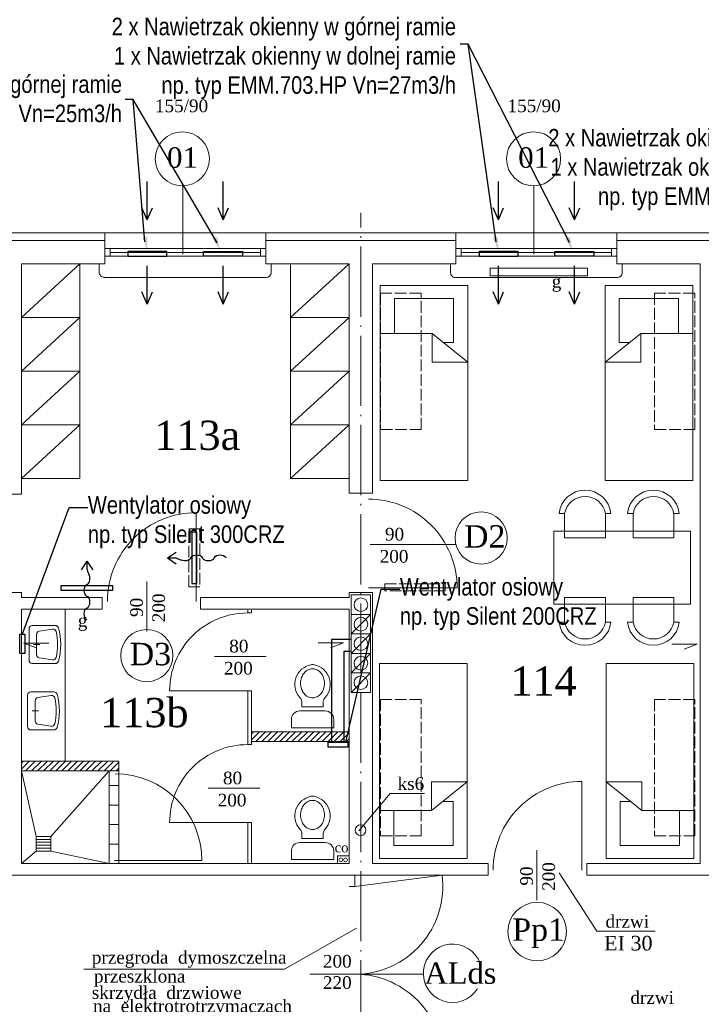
# Model space of a CAD drawing. Extents: x -26247 to 57310, y -7736 to 23659.
# Tile 8 of 15: x 19289 to 19987, y 9626 to 10636. Entities that reach past the tile are written whole.
import ezdxf
from ezdxf import colors
from ezdxf.entities.mleader import LeaderData, LeaderLine
from ezdxf.math import Vec2, Vec3

# ---------------------------------------------------------------- set-up
doc = ezdxf.new("R2010")
doc.units = 0
doc.header["$MEASUREMENT"] = 0
doc.linetypes.add('xref_PW-etapII$0$ACAD_ISO02W100', pattern=[15, 12, -3])
doc.linetypes.add('xref_PW-etapII$0$ACAD_ISO04W100', pattern=[30.5, 24, -3, 0.5, -3])
doc.layers.get('0').update_dxf_attribs({"color": 8, "linetype": 'CONTINUOUS'})
for name, color, linetype, lineweight in [('#2DL_SYM', 250, 'CONTINUOUS', 30), ('#Nawiew', 250, 'CONTINUOUS', 30), ('xref_PW-etapII$0$CIENKIE', 8, 'CONTINUOUS', 9), ('xref_PW-etapII$0$NAPIS', 8, 'CONTINUOUS', 9), ('xref_PW-etapII$0$OSIE', 8, 'xref_PW-etapII$0$ACAD_ISO04W100', 9), ('xref_PW-etapII$0$PRZERYW', 8, 'xref_PW-etapII$0$ACAD_ISO02W100', 9), ('xref_PW-etapII$0$SCIANY', 8, 'CONTINUOUS', 9), ('xref_PW-etapII$0$urzadzenia', 8, 'CONTINUOUS', 9), ('xref_PW-etapII$0$URZĄDZENIA', 8, 'CONTINUOUS', 9)]:
    doc.layers.add(name, color=color, linetype=linetype, lineweight=lineweight)
for name, color, linetype in [('#KS OPIS', 7, 'CONTINUOUS'), ('#WM_Tabelka pom', 7, 'CONTINUOUS'), ('CIENKIE', 8, 'CONTINUOUS')]:
    doc.layers.add(name, color=color, linetype=linetype)
doc.styles.get("Standard").update_dxf_attribs({"font": 'arial.ttf'})
doc.styles.add('xref_PW-etapII$0$NEWROMAN', font='TIMES.TTF')

# ---------------------------------------------------------------- blocks, each defined once
blk = doc.blocks.new('CPLS_455')
at = {"lineweight": 30}
for p, q in [((-0.4961523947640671, 0.008079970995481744), (-0.5, 1.13686837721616e-13)), ((-0.3038476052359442, 0.008079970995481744), (-0.2961523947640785, -0.008079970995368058)), ((-0.09615239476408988, 0.008079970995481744), (-0.1038476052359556, -0.008079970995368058)), ((0.09615239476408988, 0.008079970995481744), (0.1038476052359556, -0.008079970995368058)), ((0.5, 1.13686837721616e-13), (0.3500000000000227, 0.1000000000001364)), ((0.5, 1.13686837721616e-13), (0.3500000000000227, -0.09999999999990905)), ((0.5, 1.13686837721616e-13), (0.3710277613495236, 1.13686837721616e-13)), ((0.3307530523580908, -0.008468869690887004), (0.2591373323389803, -0.03998057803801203))]:
    blk.add_line(p, q, dxfattribs=at)
blk.add_arc((0.3710277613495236, -0.09999999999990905), 0.09999999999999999, 90, 113.7500250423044, dxfattribs=at)
for centre, major_axis, ratio, start_param, end_param in [((-0.3999999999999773, -0.00840329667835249), (-0.09999999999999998, 0), 0.5999999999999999, 3.419892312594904, 6.004885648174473), ((0, -0.00840329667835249), (-0.09999999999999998, 0), 0.6000000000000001, 3.419892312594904, 6.004885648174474), ((-0.1999999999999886, 0.008403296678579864), (0.09999999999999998, 9.999999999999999e-17), 0.6, 3.419892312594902, 6.004885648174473), ((0.1999999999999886, 0.008403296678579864), (0.09999999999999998, 0), 0.6000000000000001, 3.419892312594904, 5.345149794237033)]:
    blk.add_ellipse(centre, major_axis=major_axis, ratio=ratio, start_param=start_param, end_param=end_param, dxfattribs=at)
blk = doc.blocks.new('xref_PW-etapII$0$R056')
for p, q in [((-0.3320547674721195, 0.9984149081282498), (0.334611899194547, 0.9984149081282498)), ((-0.3320547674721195, 0.8650815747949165), (-0.3320547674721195, 0.9984149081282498)), ((0.334611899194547, 0.9984149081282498), (0.3346118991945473, 0.8650815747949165)), ((0.201278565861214, 0.731748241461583), (-0.1987214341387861, 0.731748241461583)), ((-0.1653881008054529, 0.6702006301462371), (0.001278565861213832, 0.6702006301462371)), ((-0.1653881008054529, 0.6702006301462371), (-0.1653881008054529, 0.6074354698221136)), ((0.1679452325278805, 0.6702006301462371), (0.001278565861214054, 0.6702006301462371)), ((0.1679452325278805, 0.6702006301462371), (0.1679452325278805, 0.6074354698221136))]:
    blk.add_line(p, q)
blk.add_lwpolyline([(0.001278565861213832, 0.06658816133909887, 0.1175142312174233), (0.07149093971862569, 0.0833211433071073, 0.104443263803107), (0.134659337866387, 0.1339908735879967, 0.09007089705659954), (0.1750442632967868, 0.2067066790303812, 0.08201000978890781), (0.1899074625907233, 0.296715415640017, 0.08201000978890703), (0.1750442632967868, 0.3867241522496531, 0.0900708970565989), (0.134659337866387, 0.4594399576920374, 0.1044432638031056), (0.07149093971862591, 0.510109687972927, 0.1175142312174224), (0.001278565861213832, 0.5268426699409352, 0.1175142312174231), (-0.06893380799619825, 0.5101096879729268, 0.1044432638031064), (-0.1321022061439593, 0.4594399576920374, 0.09007089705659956), (-0.1724871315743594, 0.3867241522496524, 0.08201000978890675), (-0.1873503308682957, 0.296715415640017, 0.08201000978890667), (-0.1724871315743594, 0.2067066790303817, 0.0900708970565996), (-0.1321022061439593, 0.1339908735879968, 0.1044432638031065), (-0.06893380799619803, 0.0833211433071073, 0.1175142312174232)], format="xyb", close=True)
for centre, radius, start, end in [((-0.1987214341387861, 0.8650815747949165), 0.1333333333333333, 180, 270), ((0.201278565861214, 0.8650815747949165), 0.1333333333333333, 270, 0), ((0.0377247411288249, 0.3112250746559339), 0.3149262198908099, 138.6390039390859, 258.4219483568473), ((-0.2987214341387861, 0.6074354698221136), 0.1333333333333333, 318.6390039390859, 0), ((-0.03516760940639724, 0.3112250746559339), 0.3149262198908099, 281.5780516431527, 41.36099606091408), ((0.3012785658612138, 0.6074354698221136), 0.1333333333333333, 180, 221.3609960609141), ((0.001278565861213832, 0.133327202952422), 0.1333333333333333, 258.4219483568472, 281.5780516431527)]:
    blk.add_arc(centre, radius, start, end)
blk = doc.blocks.new('xref_PW-etapII$0$R053')
for p, q in [((0, 0.6082824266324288), (0, 0)), ((0.9166666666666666, 0.6916157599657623), (0.08333333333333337, 0.6916157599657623)), ((0.5, 0.5749490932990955), (0.5, 0.4082824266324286)), ((0.9999999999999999, -1.665334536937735e-16), (0.9999999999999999, 0.6082824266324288)), ((0.09487853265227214, 0.07453731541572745), (0.1485485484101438, 0.4210379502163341)), ((0.7691001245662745, 0.4916157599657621), (0.2308998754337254, 0.4916157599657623)), ((0.9051214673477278, 0.07453731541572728), (0.8514514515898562, 0.4210379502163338))]:
    blk.add_line(p, q)
for centre, radius, start, end in [((0.08333333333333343, 0.6082824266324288), 0.08333333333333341, 90.00000000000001, 180), ((0.9166666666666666, 0.6082824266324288), 0.08333333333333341, 0, 90), ((0.2308998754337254, 0.4082824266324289), 0.08333333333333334, 90, 171.1953358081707), ((0.7691001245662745, 0.4082824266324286), 0.08333333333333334, 8.80466419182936, 90), ((0.08333333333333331, 0), 0.08333333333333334, 180, 254.0470482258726), ((0.1772298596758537, 0.0617817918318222), 0.08333333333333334, 171.1953358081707, 256.979782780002), ((0.8227701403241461, 0.06178179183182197), 0.08333333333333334, 283.0202172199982, 8.804664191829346), ((0.5, 1.457605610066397), 1.599323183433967, 254.0470482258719, 285.9529517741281), ((0.5, 1.457605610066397), 1.515989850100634, 256.9797827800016, 283.0202172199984), ((0.9166666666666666, -1.665334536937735e-16), 0.08333333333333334, 285.9529517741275, 0)]:
    blk.add_arc(centre, radius, start, end)
blk = doc.blocks.new('xref_PW-etapII$0$A$C783649DA')
at = {"layer": 'xref_PW-etapII$0$CIENKIE', "ltscale": 3}
for p in [(-1012.974080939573, 343.4299717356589), (-945.5209049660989, 381.7142331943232)]:
    blk.add_line(p, (-980.9509778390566, 381.7142331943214), dxfattribs=at)
blk.add_circle((-1011.149036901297, 344.170541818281), 5.5, dxfattribs=at)
at = {"layer": 'xref_PW-etapII$0$NAPIS', "lineweight": 25, "ltscale": 3, "style": 'xref_PW-etapII$0$NEWROMAN'}
blk.add_text('ks6', height=13, dxfattribs=at).set_placement((-973.2262044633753, 385.4185699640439))
blk = doc.blocks.new('xref_PW-etapII')
at = {"layer": 'xref_PW-etapII$0$urzadzenia', "ltscale": 3}
h = blk.add_hatch(dxfattribs=at)
h.set_pattern_fill('ANSI31', color=256, scale=35, style=0)
h.set_pattern_definition([(45, (13922.01909676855, 5982.194754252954), (-3.093592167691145, 3.093592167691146), [])])
h.paths.add_polyline_path([(41439.30064004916, 15759.80888814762), (41439.30064004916, 15749.80888814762), (41539.30064004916, 15749.80888814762), (41539.30064004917, 15759.80888814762)])
h = blk.add_hatch(dxfattribs=at)
h.set_pattern_fill('ANSI31', color=256, scale=35, style=0)
h.set_pattern_definition([(45, (29154.02808259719, 14057.41620198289), (-3.093592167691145, 3.093592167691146), [])])
h.paths.add_polyline_path([(41203.30064004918, 15729.80888814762), (41203.30064004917, 15719.80888814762), (41303.30064004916, 15719.80888814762), (41303.30064004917, 15729.80888814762)])
at = {"layer": 'xref_PW-etapII$0$CIENKIE', "color": 8, "ltscale": 3}
for p, q in [((41368.80064004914, 16249.80888814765), (41368.80064004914, 16319.88765112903)), ((41728.80064004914, 16249.80888814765), (41728.80064004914, 16319.88765112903)), ((41286.30064004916, 16271.80888814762), (41456.30064004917, 16271.80888814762)), ((41646.30064004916, 16271.80888814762), (41816.30064004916, 16271.80888814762)), ((41093.80064004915, 16263.80888814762), (41288.80064004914, 16263.80888814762)), ((41453.80064004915, 16263.80888814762), (41648.80064004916, 16263.80888814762)), ((41813.80064004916, 16263.80888814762), (42008.80064004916, 16263.80888814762)), ((41288.80064004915, 16255.67033162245), (41453.80064004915, 16255.67033162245)), ((41294.30064004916, 16255.67033162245), (41294.30064004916, 16247.67033162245)), ((41294.30064004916, 16251.67033162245), (41448.30064004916, 16251.67033162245)), ((41448.30064004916, 16255.67033162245), (41448.30064004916, 16247.67033162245)), ((41648.80064004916, 16255.67033162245), (41813.80064004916, 16255.67033162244)), ((41654.30064004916, 16255.67033162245), (41654.30064004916, 16247.67033162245)), ((41654.30064004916, 16251.67033162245), (41808.30064004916, 16251.67033162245)), ((41808.30064004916, 16255.67033162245), (41808.30064004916, 16247.67033162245)), ((41283.09293115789, 16240.23103689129), (41283.09293115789, 16231.23103689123)), ((41288.80064004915, 16247.67033162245), (41453.80064004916, 16247.67033162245)), ((41459.30064004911, 16239.808888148), (41459.30064004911, 16230.80888814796)), ((41643.30064004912, 16239.80888814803), (41643.30064004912, 16230.80888814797)), ((41648.80064004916, 16247.67033162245), (41813.80064004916, 16247.67033162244)), ((41819.30064004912, 16239.80888814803), (41819.30064004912, 16230.80888814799)), ((41454.30064004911, 16225.80888814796), (41288.30064004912, 16225.80888814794)), ((41814.30064004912, 16225.80888814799), (41648.30064004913, 16225.80888814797)), ((41382.51185525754, 15893.6977401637), (41382.51185525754, 15984.6977401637)), ((41560.95774858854, 15952.03100989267), (41648.6699212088, 15952.03100989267)), ((41331.96178454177, 15862.65908648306), (41331.96178454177, 15913.92761009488)), ((41559.00182077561, 15907.61563659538), (41650.00182077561, 15907.61563659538)), ((41541.30064004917, 15860.29735957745), (41561.30064004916, 15880.29735957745)), ((41541.30064004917, 15840.29735957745), (41561.30064004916, 15860.29735957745)), ((41205.35602511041, 15850.98370120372), (41218.75246862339, 15846.05133380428)), ((41231.44387462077, 15850.98370120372), (41205.35602511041, 15850.98370120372)), ((41507.58807822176, 15851.048121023), (41533.67592773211, 15851.048121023)), ((41533.67592773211, 15851.048121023), (41520.27948421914, 15846.11575362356)), ((41869.98846130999, 15849.69648669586), (41896.07631082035, 15849.69648669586)), ((41896.07631082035, 15849.69648669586), (41882.67986730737, 15844.76411929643)), ((41401.33665266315, 15837.22540022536), (41454.25050493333, 15837.22540022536)), ((41541.30064004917, 15820.29735957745), (41561.30064004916, 15840.29735957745)), ((41541.30064004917, 15800.29735957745), (41561.30064004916, 15820.29735957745)), ((41777.96412192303, 15618.10055725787), (41777.96412192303, 15709.10055725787)), ((41394.89505838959, 15702.00937144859), (41447.80891065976, 15702.00937144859)), ((41731.73711234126, 15587.09565592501), (41731.73711234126, 15638.36417953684)), ((41527.30064004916, 15632.80888814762), (41539.30064004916, 15632.80888814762)), ((41527.30064004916, 15632.80888814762), (41527.30064004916, 15624.80888814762)), ((41545.30064004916, 15601.30888814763), (41634.56289410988, 15612.80888814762)), ((41545.30064004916, 15601.30888814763), (41545.30064004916, 15612.80888814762)), ((41793.37479400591, 15555.27409156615), (41754.57801324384, 15615.13296375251)), ((41539.30064004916, 15601.30888814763), (41545.30064004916, 15601.30888814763)), ((41472.94141522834, 15516.54331079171), (41546.77009422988, 15558.53327246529)), ((41853.11497855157, 15555.27409156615), (41793.37479400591, 15555.27409156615)), ((41472.94141522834, 15516.54331079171), (41267.45918454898, 15516.54331079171)), ((41498.84887305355, 15511.30888814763), (41615.38324066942, 15511.30888814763))]:
    blk.add_line(p, q, dxfattribs=at)
at = {"layer": 'xref_PW-etapII$0$CIENKIE', "ltscale": 3}
for centre, radius in [((41368.30501401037, 16347.60292598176), 27.71970608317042), ((41728.30501401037, 16347.60292598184), 27.71970608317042), ((41674.5950612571, 15958.6859491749), 26.76567023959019), ((41331.8793761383, 15838.08608127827), 26.76567023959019), ((41530.80912056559, 15628.59883410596), 2), ((41535.58142761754, 15628.59883410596), 2), ((41732.0202073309, 15554.96389982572), 30)]:
    blk.add_circle(centre, radius, dxfattribs=at)
at = {"layer": 'xref_PW-etapII$0$CIENKIE'}
for centre in [(41551.30064004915, 15890.29735957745), (41551.30064004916, 15870.29735957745), (41551.30064004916, 15850.29735957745), (41551.30064004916, 15830.29735957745), (41551.30064004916, 15810.29735957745)]:
    blk.add_circle(centre, 7, dxfattribs=at)
at = {"layer": 'xref_PW-etapII$0$CIENKIE', "ltscale": 3}
for centre, radius, start, end in [((41288.09293115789, 16231.23103689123), 5, 180, 270.0000000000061), ((41454.30064004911, 16230.80888814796), 5, 270.000000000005, 0), ((41648.30064004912, 16230.80888814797), 5, 180, 270.0000000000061), ((41814.30064004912, 16230.80888814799), 5, 270.000000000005, 0), ((41559.00182077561, 15907.61563659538), 91, 0, 90.00000000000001), ((41382.51185525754, 15893.6977401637), 91.00000000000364, 89.99999999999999, 180), ((41777.96412192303, 15618.10055725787), 91, 89.99999999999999, 180.0000000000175), ((41545.30064004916, 15601.30888814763), 90, 270, 7.341197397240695), ((41645.37020486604, 15512.19318350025), 30, 19.91813301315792, 327.7373703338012), ((41545.30064004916, 15421.30888814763), 90, 352.6588026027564, 90)]:
    blk.add_arc(centre, radius, start, end, dxfattribs=at)
at = {"layer": 'xref_PW-etapII$0$OSIE', "ltscale": 3}
blk.add_line((41551.30064004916, 14538.60882876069), (41551.30064004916, 16292.33902326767), dxfattribs=at)
at = {"layer": 'xref_PW-etapII$0$PRZERYW'}
for points in [[(41613.08725076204, 16209.80888814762), (41571.58725076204, 16209.80888814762), (41571.58725076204, 16069.80888814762), (41613.08725076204, 16069.80888814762)], [(41893.84542141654, 16209.80888814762), (41852.34542141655, 16209.80888814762), (41852.34542141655, 16069.80888814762), (41893.84542141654, 16069.80888814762)], [(41374.81864285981, 15967.96316958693), (41386.38235626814, 15967.96316958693), (41386.38235626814, 15908.73690454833), (41374.81864285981, 15908.73690454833)], [(41575.73859143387, 15911.62600490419), (41637.89361216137, 15911.62600490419), (41637.89361216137, 15904.40325401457), (41575.73859143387, 15904.40325401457)], [(41613.08725076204, 15793.20325724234), (41571.58725076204, 15793.20325724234), (41571.58725076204, 15653.20325724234), (41613.08725076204, 15653.20325724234)], [(41893.84542141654, 15793.20325724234), (41852.34542141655, 15793.20325724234), (41852.34542141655, 15653.20325724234), (41893.84542141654, 15653.20325724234)]]:
    blk.add_lwpolyline(points, close=True, dxfattribs=at)
at = {"layer": 'xref_PW-etapII$0$SCIANY', "ltscale": 3}
for p, q in [((41096.30064004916, 16271.80888814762), (41288.80064004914, 16271.80888814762)), ((41288.80064004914, 16271.80888814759), (41288.80064004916, 16239.80888814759)), ((41453.80064004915, 16271.80888814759), (41453.80064004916, 16239.80888814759)), ((41456.30064004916, 16271.80888814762), (41648.80064004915, 16271.80888814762)), ((41648.80064004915, 16271.80888814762), (41648.80064004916, 16239.80888814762)), ((41813.80064004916, 16271.80888814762), (42008.80064004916, 16271.80888814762)), ((41813.80064004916, 16271.80888814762), (41813.80064004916, 16239.80888814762)), ((41203.30064004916, 16239.80888814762), (41288.80064004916, 16239.80888814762)), ((41453.80064004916, 16239.80888814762), (41539.30064004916, 16239.80888814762)), ((41563.30064004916, 16239.80888814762), (41648.80064004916, 16239.80888814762)), ((41813.80064004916, 16239.80888814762), (41899.30064004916, 16239.80888814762)), ((41816.30064004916, 16239.80888814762), (41899.30064004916, 16239.80888814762)), ((41203.30064004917, 16003.80888814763), (41179.30064004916, 16003.80888814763)), ((41539.30064004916, 16004.78908337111), (41563.30064004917, 16004.78908337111)), ((41203.30064004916, 15902.80888814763), (41179.41347913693, 15902.80888814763)), ((41286.03948444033, 15897.80888814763), (41203.30064004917, 15897.80888814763)), ((41286.03948444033, 15885.80888814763), (41286.03948444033, 15897.80888814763)), ((41387.03948444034, 15885.80888814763), (41387.03948444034, 15897.80888814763)), ((41539.30064004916, 15897.80888814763), (41387.03948444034, 15897.80888814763)), ((41563.54976714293, 15902.80888814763), (41539.30064004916, 15902.80888814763)), ((41286.03948444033, 15885.80888814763), (41203.30064004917, 15885.80888814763)), ((41539.30064004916, 15885.80888814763), (41387.03948444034, 15885.80888814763)), ((41439.30064004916, 15759.80888814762), (41539.30064004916, 15759.80888814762)), ((41439.30064004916, 15749.80888814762), (41539.30064004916, 15749.80888814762)), ((41303.30064004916, 15729.80888814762), (41203.30064004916, 15729.80888814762)), ((41303.30064004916, 15719.80888814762), (41203.30064004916, 15719.80888814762)), ((41203.30064004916, 15624.80888814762), (41539.30064004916, 15624.80888814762)), ((41563.30064004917, 15624.80888814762), (41681.96412192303, 15624.80888814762)), ((41681.96412192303, 15624.80888814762), (41681.96412192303, 15612.80888814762)), ((41782.96412192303, 15624.80888814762), (41782.96412192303, 15612.80888814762)), ((41782.96412192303, 15624.80888814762), (41899.30064004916, 15624.80888814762)), ((41060.6371581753, 15612.80888814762), (41681.96412192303, 15612.80888814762)), ((41782.96412192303, 15612.80888814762), (42039.63715817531, 15612.80888814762))]:
    blk.add_line(p, q, dxfattribs=at)
at = {"layer": 'xref_PW-etapII$0$SCIANY'}
for p, q in [((41203.30064004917, 16003.80888814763), (41203.30064004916, 16239.80888814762)), ((41539.30064004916, 16004.78908337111), (41539.30064004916, 16239.80888814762)), ((41563.30064004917, 16004.78908337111), (41563.30064004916, 16239.80888814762)), ((41899.30064004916, 15624.80888814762), (41899.30064004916, 16239.80888814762)), ((41203.30064004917, 15897.80888814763), (41203.30064004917, 15902.80888814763)), ((41539.30064004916, 15897.80888814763), (41539.30064004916, 15902.80888814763)), ((41563.30064004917, 15624.80888814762), (41563.30064004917, 15902.80888814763)), ((41203.30064004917, 15624.80888814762), (41203.30064004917, 15885.80888814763)), ((41539.30064004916, 15624.80888814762), (41539.30064004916, 15885.80888814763)), ((41439.30064004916, 15749.80888814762), (41439.30064004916, 15759.80888814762)), ((41303.30064004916, 15719.80888814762), (41303.30064004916, 15729.80888814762))]:
    blk.add_line(p, q, dxfattribs=at)
at = {"layer": 'xref_PW-etapII$0$urzadzenia', "ltscale": 3}
for p, q in [((41203.30064004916, 16184.80888814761), (41263.30064004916, 16239.8088881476)), ((41479.30064004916, 16184.80888814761), (41539.30064004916, 16239.8088881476)), ((41661.01153053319, 16217.80888814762), (41571.01153053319, 16217.80888814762)), ((41801.58974956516, 16217.80888814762), (41891.58974956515, 16217.80888814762)), ((41646.36026741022, 16204.29331556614), (41585.66279365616, 16204.29331556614)), ((41816.24101268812, 16204.29331556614), (41876.93848644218, 16204.29331556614)), ((41203.30064004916, 16129.80888814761), (41263.30064004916, 16184.80888814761)), ((41203.30064004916, 16184.80888814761), (41263.30064004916, 16184.80888814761)), ((41479.30064004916, 16129.80888814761), (41539.30064004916, 16184.80888814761)), ((41479.30064004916, 16184.80888814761), (41539.30064004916, 16184.80888814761)), ((41624.43675844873, 16168.58126824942), (41571.01153053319, 16168.58126824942)), ((41624.43675844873, 16168.58126824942), (41624.43675844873, 16139.13709372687)), ((41661.01153053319, 16139.13709372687), (41624.43675844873, 16168.58126824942)), ((41801.58974956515, 16139.13709372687), (41838.16452164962, 16168.58126824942)), ((41838.16452164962, 16168.58126824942), (41838.16452164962, 16139.13709372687)), ((41838.16452164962, 16168.58126824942), (41891.58974956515, 16168.58126824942)), ((41646.36026741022, 16159.24140696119), (41636.03848624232, 16159.24140696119)), ((41816.24101268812, 16159.24140696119), (41826.56279385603, 16159.24140696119)), ((41661.01153053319, 16139.13709372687), (41624.43675844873, 16139.13709372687)), ((41801.58974956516, 16139.13709372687), (41838.16452164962, 16139.13709372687)), ((41203.30064004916, 16074.80888814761), (41263.30064004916, 16129.80888814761)), ((41203.30064004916, 16129.80888814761), (41263.30064004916, 16129.80888814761)), ((41479.30064004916, 16074.80888814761), (41539.30064004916, 16129.80888814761)), ((41479.30064004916, 16129.80888814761), (41539.30064004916, 16129.80888814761)), ((41203.30064004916, 16019.80888814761), (41263.30064004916, 16074.80888814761)), ((41203.30064004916, 16074.80888814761), (41263.30064004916, 16074.80888814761)), ((41479.30064004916, 16019.80888814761), (41539.30064004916, 16074.80888814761)), ((41479.30064004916, 16074.80888814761), (41539.30064004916, 16074.80888814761)), ((41203.30064004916, 16019.80888814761), (41263.30064004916, 16019.80888814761)), ((41479.30064004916, 16019.80888814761), (41539.30064004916, 16019.80888814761)), ((41661.01153053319, 16017.80888814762), (41571.01153053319, 16017.80888814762)), ((41801.58974956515, 16017.80888814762), (41891.58974956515, 16017.80888814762)), ((41749.2156382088, 15965.68503512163), (41749.2156382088, 15890.68503512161)), ((41749.2156382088, 15965.68503512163), (41889.2156382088, 15965.68503512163)), ((41889.2156382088, 15965.68503512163), (41889.2156382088, 15890.68503512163)), ((41541.30064004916, 15900.29735957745), (41541.30064004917, 15800.29735957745)), ((41561.30064004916, 15900.29735957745), (41561.30064004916, 15800.29735957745)), ((41749.2156382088, 15890.68503512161), (41889.2156382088, 15890.68503512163)), ((41435.30064004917, 15881.80888814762), (41439.30064004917, 15881.80888814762)), ((41660.45296846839, 15829.83075837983), (41570.45296846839, 15829.83075837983)), ((41802.63680426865, 15829.83075837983), (41892.63680426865, 15829.83075837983)), ((41439.30064004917, 15801.80888814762), (41355.30064004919, 15801.80888814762)), ((41435.30064004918, 15801.80888814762), (41439.30064004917, 15801.80888814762)), ((41435.30064004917, 15746.80888814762), (41439.30064004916, 15746.80888814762)), ((41303.30064004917, 15704.80888814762), (41293.30064004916, 15704.80888814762)), ((41623.87819638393, 15679.05837827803), (41623.87819638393, 15708.50255280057)), ((41660.45296846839, 15708.50255280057), (41623.87819638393, 15679.05837827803)), ((41660.45296846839, 15708.50255280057), (41623.87819638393, 15708.50255280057)), ((41802.63680426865, 15708.50255280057), (41839.21157635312, 15679.05837827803)), ((41802.63680426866, 15708.50255280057), (41839.21157635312, 15708.50255280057)), ((41839.21157635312, 15679.05837827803), (41839.21157635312, 15708.50255280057)), ((41303.30064004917, 15684.80888814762), (41293.30064004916, 15684.80888814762)), ((41645.80170534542, 15688.39823956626), (41635.47992417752, 15688.39823956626)), ((41817.28806739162, 15688.39823956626), (41827.60984855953, 15688.39823956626)), ((41623.87819638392, 15679.05837827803), (41570.45296846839, 15679.05837827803)), ((41839.21157635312, 15679.05837827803), (41892.63680426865, 15679.05837827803)), ((41303.30064004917, 15664.80888814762), (41293.30064004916, 15664.80888814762)), ((41439.30064004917, 15666.80888814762), (41355.30064004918, 15666.80888814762)), ((41435.30064004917, 15666.80888814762), (41439.30064004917, 15666.80888814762)), ((41233.45825218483, 15652.56318179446), (41218.45825218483, 15652.56318179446)), ((41218.45825218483, 15637.56318179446), (41218.45825218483, 15652.56318179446)), ((41233.45825218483, 15649.56318179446), (41218.45825218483, 15649.56318179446)), ((41233.45825218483, 15646.56318179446), (41218.45825218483, 15646.56318179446)), ((41233.45825218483, 15643.56318179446), (41218.45825218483, 15643.56318179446)), ((41233.45825218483, 15637.56318179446), (41233.45825218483, 15652.56318179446)), ((41303.30064004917, 15644.80888814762), (41293.30064004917, 15644.80888814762)), ((41645.80170534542, 15643.34633096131), (41585.10423159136, 15643.34633096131)), ((41817.28806739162, 15643.34633096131), (41877.98554114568, 15643.34633096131)), ((41233.45825218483, 15640.56318179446), (41218.45825218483, 15640.56318179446)), ((41233.45825218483, 15637.56318179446), (41218.45825218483, 15637.56318179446)), ((41388.31487177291, 15627.80888814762), (41298.84964066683, 15627.80888814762)), ((41660.45296846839, 15629.83075837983), (41570.45296846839, 15629.83075837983)), ((41802.63680426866, 15629.83075837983), (41892.63680426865, 15629.83075837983))]:
    blk.add_line(p, q, dxfattribs=at)
at = {"layer": 'xref_PW-etapII$0$urzadzenia'}
for p, q in [((41263.30064004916, 16239.80888814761), (41263.30064004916, 16019.80888814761)), ((41479.30064004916, 16239.80888814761), (41479.30064004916, 16019.80888814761)), ((41571.01153053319, 16217.80888814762), (41571.01153053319, 16017.80888814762)), ((41661.01153053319, 16217.80888814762), (41661.01153053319, 16017.80888814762)), ((41801.58974956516, 16217.80888814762), (41801.58974956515, 16017.80888814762)), ((41891.58974956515, 16217.80888814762), (41891.58974956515, 16017.80888814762)), ((41585.66279365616, 16204.29331556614), (41585.66279365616, 16168.58126824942)), ((41646.36026741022, 16204.29331556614), (41646.36026741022, 16159.24140696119)), ((41646.36026741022, 16204.29331556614), (41646.36026741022, 16159.24140696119)), ((41816.24101268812, 16204.29331556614), (41816.24101268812, 16159.24140696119)), ((41816.24101268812, 16204.29331556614), (41816.24101268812, 16159.24140696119)), ((41876.93848644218, 16204.29331556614), (41876.93848644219, 16168.58126824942)), ((41541.30064004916, 15900.29735957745), (41561.30064004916, 15900.29735957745)), ((41248.30064004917, 15885.80888814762), (41248.30064004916, 15729.80888814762)), ((41435.30064004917, 15884.80888814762), (41435.30064004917, 15881.80888814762)), ((41439.30064004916, 15884.80888814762), (41439.30064004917, 15881.80888814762)), ((41541.30064004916, 15880.29735957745), (41561.30064004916, 15880.29735957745)), ((41541.30064004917, 15860.29735957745), (41561.30064004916, 15860.29735957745)), ((41541.30064004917, 15840.29735957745), (41561.30064004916, 15840.29735957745)), ((41570.45296846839, 15629.83075837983), (41570.45296846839, 15829.83075837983)), ((41660.45296846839, 15629.83075837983), (41660.45296846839, 15829.83075837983)), ((41802.63680426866, 15629.83075837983), (41802.63680426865, 15829.83075837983)), ((41892.63680426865, 15629.83075837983), (41892.63680426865, 15829.83075837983)), ((41541.30064004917, 15820.29735957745), (41561.30064004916, 15820.29735957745)), ((41435.30064004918, 15801.80888814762), (41435.30064004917, 15746.80888814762)), ((41439.30064004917, 15801.80888814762), (41439.3006400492, 15759.80888814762)), ((41541.30064004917, 15800.29735957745), (41561.30064004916, 15800.29735957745)), ((41439.30064004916, 15749.80888814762), (41439.30064004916, 15746.80888814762)), ((41645.80170534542, 15643.34633096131), (41645.80170534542, 15688.39823956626)), ((41645.80170534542, 15643.34633096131), (41645.80170534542, 15688.39823956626)), ((41817.28806739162, 15643.34633096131), (41817.28806739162, 15688.39823956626)), ((41585.10423159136, 15643.34633096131), (41585.10423159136, 15679.05837827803)), ((41877.98554114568, 15643.34633096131), (41877.98554114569, 15679.05837827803)), ((41435.30064004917, 15666.80888814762), (41435.30064004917, 15624.80888814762)), ((41439.30064004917, 15666.80888814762), (41439.30064004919, 15624.80888814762))]:
    blk.add_line(p, q, dxfattribs=at)
blk.add_lwpolyline([(41683.73290012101, 16235.57195947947), (41783.73290012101, 16235.57195947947), (41783.73290012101, 16227.57195947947), (41683.73290012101, 16227.57195947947)], close=True, dxfattribs=at)
at = {"layer": 'xref_PW-etapII$0$URZĄDZENIA', "ltscale": 3}
for p, q in [((41218.45825218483, 15652.56318179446), (41203.30064004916, 15719.80888814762)), ((41233.45825218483, 15652.56318179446), (41293.30064004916, 15719.80888814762)), ((41293.30064004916, 15719.80888814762), (41293.30064004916, 15624.80888814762)), ((41303.30064004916, 15719.80888814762), (41303.30064004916, 15624.80888814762)), ((41218.45825218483, 15637.56318179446), (41203.30064004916, 15624.80888814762)), ((41233.45825218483, 15637.56318179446), (41293.30064004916, 15624.80888814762))]:
    blk.add_line(p, q, dxfattribs=at)
at = {"layer": 'xref_PW-etapII$0$URZĄDZENIA'}
for points in [[(41802.18949350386, 15983.9902613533), (41807.58894389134, 15983.9902613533, 0.8950139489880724), (41754.52014287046, 15983.99026135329), (41760.22811566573, 15983.99026135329, -0.8255392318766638), (41802.11748327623, 15983.95388437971), (41802.11748327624, 15958.70708963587), (41760.22811566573, 15958.70708963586), (41760.22811566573, 15983.99026135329)], [(41872.29574438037, 15983.9902613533), (41877.69519476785, 15983.9902613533, 0.8950139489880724), (41824.62639374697, 15983.9902613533), (41830.33436654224, 15983.9902613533, -0.8255392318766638), (41872.22373415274, 15983.95388437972), (41872.22373415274, 15958.70708963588), (41830.33436654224, 15958.70708963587), (41830.33436654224, 15983.9902613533)], [(41802.18949350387, 15872.37980888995), (41807.58894389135, 15872.37980888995, -0.8950139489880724), (41754.52014287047, 15872.37980888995), (41760.22811566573, 15872.37980888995, 0.8255392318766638), (41802.11748327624, 15872.41618586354), (41802.11748327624, 15897.66298060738), (41760.22811566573, 15897.66298060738), (41760.22811566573, 15872.37980888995)], [(41872.29574438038, 15872.37980888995), (41877.69519476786, 15872.37980888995, -0.8950139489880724), (41824.62639374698, 15872.37980888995), (41830.33436654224, 15872.37980888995, 0.8255392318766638), (41872.22373415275, 15872.41618586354), (41872.22373415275, 15897.66298060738), (41830.33436654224, 15897.66298060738), (41830.33436654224, 15872.37980888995)]]:
    blk.add_lwpolyline(points, format="xyb", dxfattribs=at)
at = {"layer": 'xref_PW-etapII$0$URZĄDZENIA', "ltscale": 3}
for centre, radius, start, end in [((41435.30064004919, 15801.80888814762), 80, 89.99999999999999, 180.0000000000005), ((41435.30064004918, 15666.80888814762), 80, 89.99999999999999, 180.0000000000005), ((41299.31487177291, 15627.80888814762), 89, 7.016477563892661e-15, 90)]:
    blk.add_arc(centre, radius, start, end, dxfattribs=at)
at = {"layer": 'xref_PW-etapII$0$urzadzenia', "ltscale": 3}
blk.add_blockref('xref_PW-etapII$0$A$C783649DA', (42562.21472114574, 15314.83714808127), dxfattribs=at)
at = {"layer": 'xref_PW-etapII$0$URZĄDZENIA', "lineweight": 25, "ltscale": 3}
for name, p, xscale, yscale, zscale, rotation in [('xref_PW-etapII$0$R053', (41238.14517007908, 15829.97140085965), 39, 39, 39, 89.99999999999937), ('xref_PW-etapII$0$R056', (41501.72387864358, 15828.93272093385), -65, 65, 65, 179.9999999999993), ('xref_PW-etapII$0$R053', (41236.7349906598, 15761.84553820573), 39, 39, 39, 89.99999999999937), ('xref_PW-etapII$0$R056', (41501.72387864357, 15693.93272093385), -65, 65, 65, 179.9999999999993)]:
    blk.add_blockref(name, p, dxfattribs=dict(at, xscale=xscale, yscale=yscale, zscale=zscale, rotation=rotation))
at = {"layer": 'xref_PW-etapII$0$NAPIS', "lineweight": 25, "ltscale": 3, "style": 'xref_PW-etapII$0$NEWROMAN'}
for s, height, p in [('155/90', 13, (41340.21537964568, 16395.43431420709)), ('155/90', 13, (41701.66536982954, 16395.43431420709)), ('01', 21, (41352.61035416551, 16338.39951032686)), ('01', 21, (41712.61035416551, 16338.39951032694)), ('g', 13, (41747.00462953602, 16215.43086809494)), ('113a', 30, (41339.57931428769, 16049.04759422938)), ('90', 13, (41576.0329658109, 15956.10608470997)), ('D2', 23, (41657.0778715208, 15948.77440901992)), ('200', 13, (41570.63627911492, 15933.39356423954)), ('g', 13, (41261.18253219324, 15867.65367013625)), ('D3', 23, (41314.362186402, 15828.17454112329)), ('80', 13, (41416.41186988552, 15841.30047504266)), ('200', 13, (41411.01518318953, 15818.58795457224)), ('114', 30, (41704.62202833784, 15797.01889577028)), ('113b', 30, (41284.11064845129, 15764.66551393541)), ('80', 13, (41409.97027561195, 15706.08444626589)), ('200', 13, (41404.57358891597, 15683.37192579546)), ('co', 10, (41524.39328769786, 15636.26647751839)), ('drzwi  ', 13, (41802.0714414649, 15558.97842833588)), ('Pp1', 23, (41706.51349054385, 15545.55144559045)), ('  EI 30', 15, (41789.3078689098, 15535.63912985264)), ('przegroda  dymoszczelna', 13, (41275.52705233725, 15522.10871817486)), ('200', 13, (41512.45969819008, 15518.04691652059)), ('ALds', 22, (41616.4049844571, 15501.44242534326)), ('przeszklona', 13, (41277.66184573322, 15502.74742160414)), ('skrzydła  drzwiowe', 13, (41275.50819700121, 15486.03946758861)), ('220', 13, (41512.45969819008, 15496.24155162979)), ('drzwi  ', 13, (41827.63915726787, 15480.85872599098)), ('na  elektrotrotrzymaczach', 13, (41276.79599723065, 15472.2008301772))]:
    blk.add_text(s, height=height, dxfattribs=at).set_placement(p)
for s, p in [('90', (41327.88670972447, 15877.73430370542)), ('200', (41350.59923019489, 15872.33761700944)), ('200', (41750.37455799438, 15596.77418645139)), ('90', (41727.66203752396, 15602.17087314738))]:
    blk.add_text(s, height=13, rotation=90, dxfattribs=at).set_placement(p)

msp = doc.modelspace()

# ---------------------------------------------------------------- linework, layer by layer
at = {"layer": '#2DL_SYM'}
for points in [[(19470.26191394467, 10057.89516264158), (19470.26191394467, 10110.39516264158), (19465.26191394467, 10110.39516264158), (19465.26191394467, 10057.89516264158)], [(19383.93729430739, 10050.61172590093), (19331.43729430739, 10050.61172590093), (19331.43729430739, 10055.61172590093), (19383.93729430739, 10055.61172590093)]]:
    msp.add_lwpolyline(points, close=True, dxfattribs=at)
at = {"layer": '#KS OPIS', "lineweight": 30}
for points in [[(19289.03417391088, 9985.93473706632), (19289.03417391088, 10005.93473706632), (19294.03417391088, 10005.93473706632), (19294.03417391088, 9985.93473706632)], [(19605, 9895), (19625, 9895), (19625, 9890), (19605, 9890)]]:
    msp.add_lwpolyline(points, close=True, dxfattribs=at)
at = {"layer": '#Nawiew'}
for p, q in [((19419.44375391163, 10430.85570263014), (19419.44375391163, 10469.98383992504)), ((19497.4803595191, 10430.85570263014), (19497.4803595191, 10469.98383992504)), ((19779.44375391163, 10430.85570263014), (19779.44375391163, 10469.98383992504)), ((19857.4803595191, 10430.85570263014), (19857.4803595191, 10469.98383992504)), ((19419.44375391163, 10430.85570263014), (19414.06048649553, 10443.23415508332)), ((19419.44375391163, 10430.85570263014), (19424.82702132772, 10443.23415508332)), ((19497.4803595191, 10430.85570263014), (19492.097092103, 10443.23415508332)), ((19497.4803595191, 10430.85570263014), (19502.86362693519, 10443.23415508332)), ((19779.44375391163, 10430.85570263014), (19774.06048649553, 10443.23415508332)), ((19779.44375391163, 10430.85570263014), (19784.82702132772, 10443.23415508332)), ((19857.4803595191, 10430.85570263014), (19852.09709210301, 10443.23415508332)), ((19857.4803595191, 10430.85570263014), (19862.8636269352, 10443.23415508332)), ((19419.44375391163, 10344.48171784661), (19419.44375391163, 10383.60985514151)), ((19497.4803595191, 10344.48171784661), (19497.4803595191, 10383.60985514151)), ((19779.44375391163, 10344.48171784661), (19779.44375391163, 10383.60985514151)), ((19857.4803595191, 10344.48171784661), (19857.4803595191, 10383.60985514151)), ((19419.44375391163, 10344.48171784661), (19414.06048649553, 10356.86017029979)), ((19419.44375391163, 10344.48171784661), (19424.82702132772, 10356.86017029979)), ((19497.4803595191, 10344.48171784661), (19492.097092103, 10356.86017029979)), ((19497.4803595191, 10344.48171784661), (19502.86362693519, 10356.86017029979)), ((19779.44375391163, 10344.48171784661), (19774.06048649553, 10356.86017029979)), ((19779.44375391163, 10344.48171784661), (19784.82702132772, 10356.86017029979)), ((19857.4803595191, 10344.48171784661), (19852.09709210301, 10356.86017029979)), ((19857.4803595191, 10344.48171784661), (19862.8636269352, 10356.86017029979))]:
    msp.add_line(p, q, dxfattribs=at)
for points in [[(19439.75609484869, 10398.46545833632), (19399.75609484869, 10398.46545833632), (19399.75609484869, 10393.46545833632), (19439.75609484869, 10393.46545833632)], [(19477.16801858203, 10398.46545833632), (19517.16801858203, 10398.46545833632), (19517.16801858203, 10393.46545833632), (19477.16801858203, 10393.46545833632)], [(19799.7560948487, 10398.46545833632), (19759.7560948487, 10398.46545833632), (19759.7560948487, 10393.46545833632), (19799.7560948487, 10393.46545833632)], [(19837.16801858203, 10398.46545833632), (19877.16801858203, 10398.46545833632), (19877.16801858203, 10393.46545833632), (19837.16801858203, 10393.46545833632)]]:
    msp.add_lwpolyline(points, close=True, dxfattribs=at)
at = {"layer": '#WM_Tabelka pom', "linetype": 'ByBlock', "lineweight": -2}
for p, q in [((19748.32140319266, 10611.05380129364), (19740.32140319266, 10611.05380129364)), ((19852.24685522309, 10407.63522019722), (19748.32140319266, 10611.05380129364)), ((19777.17972849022, 10408.24254656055), (19748.32140319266, 10611.05380129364)), ((19852.24685522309, 10407.63522019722), (19748.32140319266, 10611.05380129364)), ((19404.96510078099, 10554.26627572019), (19396.96510078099, 10554.26627572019)), ((19417.19309703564, 10408.24487111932), (19404.93711907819, 10554.26627572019)), ((19491.31640852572, 10407.27699915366), (19404.93711907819, 10554.26627572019))]:
    msp.add_line(p, q, dxfattribs=at)
at = {"layer": '#WM_Tabelka pom'}
for points in [[(19414.7298615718, 10412.81770481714), (19419.75609484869, 10398.46545833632), (19419.65633249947, 10413.67203742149)], [(19486.50343635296, 10411.30173081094), (19494.65696987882, 10398.46545833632), (19491.10728329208, 10413.25226749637)], [(19773.66280574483, 10412.39821929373), (19779.75609484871, 10398.46545833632), (19778.5109060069, 10413.62129895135)], [(19848.11964712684, 10411.81502630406), (19855.40243746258, 10398.46545833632), (19852.84290108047, 10413.45541409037)], [(19848.11964712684, 10411.81502630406), (19855.40243746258, 10398.46545833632), (19852.84290108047, 10413.45541409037)]]:
    msp.add_solid(points, dxfattribs=at)
at = {"ltscale": 3}
for points in [[(19628, 10000.5), (19608.5, 10000.5), (19608.5, 9895.00189457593)], [(19628, 9988), (19621, 9988), (19621, 9895.00189457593)]]:
    msp.add_lwpolyline(points, dxfattribs=at)

# ---------------------------------------------------------------- block references
at = {"layer": '#2DL_SYM', "xscale": -60, "yscale": 60, "zscale": 60}
msp.add_blockref('CPLS_455', (19470.1506911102, 10084.12952025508), dxfattribs=at)
at = {"layer": '#2DL_SYM', "xscale": 60, "yscale": 60, "zscale": 60, "rotation": 90.00000000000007}
msp.add_blockref('CPLS_455', (19357.70293669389, 10050.7229487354), dxfattribs=at)
at = {"layer": 'CIENKIE', "ltscale": 3}
msp.add_blockref('xref_PW-etapII', (-21912.83858333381, -5854.204873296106), dxfattribs=at)

# ---------------------------------------------------------------- texts
at = {"layer": '#WM_Tabelka pom', "char_height": 18, "attachment_point": 9}
for s, insert in [('{\\fArial Narrow|b0|i0|c238|p34;2 x Nawietrzak okienny w górnej ramie\\P1 x Nawietrzak okienny w dolnej ramie \\Pnp. typ EMM.703.HP Vn=27m3/h}', (19736.02152362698, 10554.66965953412)), ('{\\fArial Narrow|b0|i0|c238|p34;2 x Nawietrzak okienny w górnej ramie \\Pnp. typ EMM.703.HP Vn=25m3/h}', (19393.58544652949, 10525.56877260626)), ('{\\fArial Narrow|b0|i0|c238|p34;2 x Nawietrzak okienny w górnej ramie\\P1 x Nawietrzak okienny w dolnej ramie \\Pnp. typ EMM.703.HP Vn=27m3/h}', (20183.56657967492, 10440.64846891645))]:
    msp.add_mtext(s, dxfattribs=dict(at, insert=insert))

# ---------------------------------------------------------------- leaders
at = {"layer": '#WM_Tabelka pom'}
ml = msp.add_multileader_mtext('Standard', dxfattribs=at)
ml.set_content('\\fArial Narrow|b0|i0|c238;Wentylator osiowy\\Pnp. typ Silent 300CRZ', color=256)
ml.set_leader_properties()
ml.build(insert=Vec2(0, 0))
ml.multileader.update_dxf_attribs({"text_right_attachment_type": 6, "dogleg_length": 0.36, "arrow_head_size": 0.18})
ctx = ml.context
ctx.base_point, ctx.char_height, ctx.arrow_head_size, ctx.landing_gap_size, ctx.plane_origin = Vec3(19358.58133006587, 10135.77424634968), 18, 0.18, 0.09, Vec3(19358.67133006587, 10090.60488410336)
ctx.right_attachment = 6
notes = []
notes.append((ctx, [(0, (1, 1, 0), (19339.42698537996, 10135.78058215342), (1, 0), 19.15434468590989, [(0, [(19291.53417391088, 10005.93473706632)], 0, [])])]))
ctx.mtext.insert = Vec3(19358.67133006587, 10147.42022179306)
ml = msp.add_multileader_mtext('Standard', dxfattribs=at)
ml.set_content('\\fArial Narrow|b0|i0|c238;Wentylator osiowy\\Pnp. typ Silent 200CRZ', color=256)
ml.set_leader_properties()
ml.build(insert=Vec2(0, 0))
ml.multileader.update_dxf_attribs({"text_right_attachment_type": 6, "dogleg_length": 0.36, "arrow_head_size": 0.18})
ctx = ml.context
ctx.base_point, ctx.char_height, ctx.arrow_head_size, ctx.landing_gap_size, ctx.plane_origin = Vec3(19678.34570173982, 10051.86136423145), 18, 0.18, 0.09, Vec3(19659.64135705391, 10063.50100387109)
ctx.right_attachment = 6
notes.append((ctx, [(0, (1, 1, 0), (19659.19135705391, 10051.86136423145), (1, 0), 19.15434468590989, [(0, [(19623, 9895)], 0, [])])]))
ctx.mtext.insert = Vec3(19678.43570173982, 10063.50100387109)
for ctx, leaders in notes:
    for number, flags, end, landing, length, lines in leaders:
        leader = LeaderData()
        leader.index, (leader.has_last_leader_line, leader.has_dogleg_vector, leader.attachment_direction) = number, flags
        leader.last_leader_point, leader.dogleg_vector, leader.dogleg_length = Vec3(end), Vec3(landing), length
        for number, points, colour, breaks in lines:
            line = LeaderLine()
            line.index, line.vertices, line.color, line.breaks = number, Vec3.list(points), colors.encode_raw_color(colour), breaks
            leader.lines.append(line)
        ctx.leaders.append(leader)

doc.saveas('drawing.dxf')
